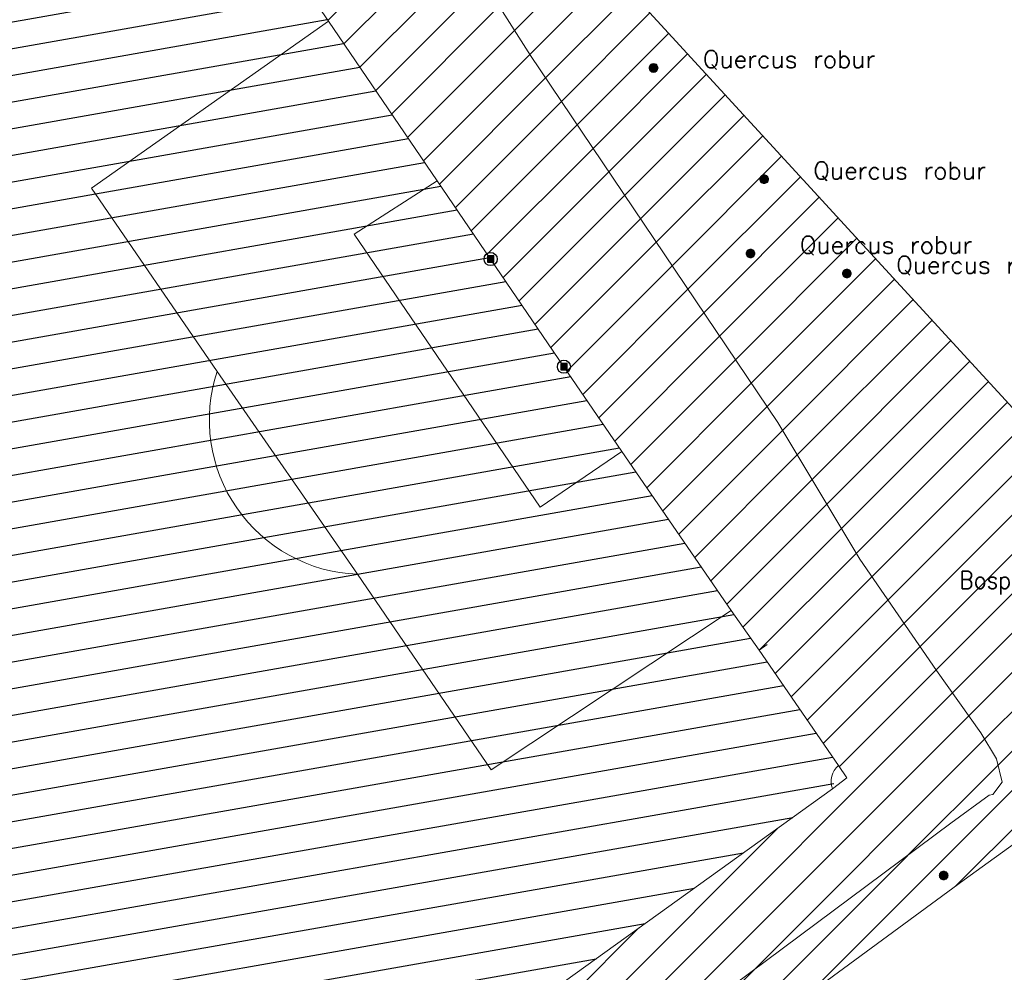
# Model space of a CAD drawing. Header units: metres. Extents: x 102852 to 107197, y 385458 to 392889.
# Tile 47 of 50: x 106936 to 106992, y 392665 to 392719. Entities that reach past the tile are written whole.
import ezdxf
from ezdxf.enums import TextEntityAlignment as Align

# ---------------------------------------------------------------- set-up
doc = ezdxf.new("R2010")
doc.units = ezdxf.units.M
doc.linetypes.add('KG-PERCEEL', pattern=[19, 5.5, -2, -2, 5.5, -2, -2])
for name, color, linetype, lineweight in [('0-BEPLANTING', 14, 'Continuous', 30), ('0-GRAS OM SPORTVELDEN', 2, 'Continuous', 30), ('0-GRAS SPORTVELDEN', 3, 'Continuous', 30), ('_alg-maatvoering', 7, 'Continuous', 0), ('B-WE-GR-STRUIK-G', 90, 'Continuous', 13), ('B-WE-IE-MEUBILAIR_WEGMEUBILAIR-S', 7, 'Continuous', 30), ('B-WE-KG-GRENS_PERCEEL-GV', 150, 'KG-PERCEEL', 13), ('B-WE-VW-MARKERING_LANGS_STREEP_DOORGETROKKEN-G', 7, 'Continuous', 13), ('Bomen', 84, 'Continuous', 0), ('Boomsoort', 10, 'Continuous', 0), ('N-WE-IE-TERREINAFSCHEIDING_KUNSTMATIG_HEKWERK-G', 6, 'Continuous', 0), ('X-XX-AL-VERWIJZING-S', 7, 'Continuous', 30)]:
    doc.layers.add(name, color=color, linetype=linetype, lineweight=lineweight)
doc.styles.add('NLCS-ISO', font='NLCS-ISO.ttf')
doc.styles.add('Style-STANDARD', font='STANDARD.shx')
doc.styles.add('Style-txt', font='txt.shx')
pattern_1 = [(45, (0, 0), (-1.122532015, 1.122532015), [])]

# ---------------------------------------------------------------- blocks, each defined once
blk = doc.blocks.new('kadata_3')
at = {"layer": 'B-WE-KG-GRENS_PERCEEL-GV'}
blk.add_3dface([(106826.084, 392669.005), (106946.81, 392753.143), (106922.864, 392780.471), (106802.244, 392696.909)], dxfattribs=at)
blk = doc.blocks.new('SIE-WEG_PAAL_VAST_8')
blk.add_hatch(color=256).paths.add_polyline_path([(-0.37, -0.37), (-0.37, 0.37), (0.37, 0.37), (0.37, -0.37)])
blk.add_circle((0, 0), 0.75)
blk.add_3dface([(0.37, 0.37), (-0.37, 0.37), (-0.37, -0.37), (0.37, -0.37)])
at = {"style": 'NLCS-ISO'}
blk.add_attdef('TYPE', (0, 0), '', height=1.75, dxfattribs=at)
blk = doc.blocks.new('MPOLYGON_87')
at = {"layer": 'Bomen', "flags": 128}
for points in [[(106983.112, 392704.572), (106983.089, 392704.529), (106983.551, 392704.529)], [(106983.143, 392704.61), (106983.112, 392704.572), (106983.528, 392704.572)], [(106983.112, 392704.572), (106983.528, 392704.572), (106983.551, 392704.529)], [(106983.181, 392704.641), (106983.143, 392704.61), (106983.496, 392704.61)], [(106983.143, 392704.61), (106983.496, 392704.61), (106983.528, 392704.572)], [(106983.224, 392704.664), (106983.181, 392704.641), (106983.459, 392704.641)], [(106983.181, 392704.641), (106983.459, 392704.641), (106983.496, 392704.61)], [(106983.271, 392704.678), (106983.224, 392704.664), (106983.415, 392704.664)], [(106983.224, 392704.664), (106983.415, 392704.664), (106983.459, 392704.641)], [(106983.32, 392704.683), (106983.271, 392704.678), (106983.368, 392704.678)], [(106983.271, 392704.678), (106983.368, 392704.678), (106983.415, 392704.664)], [(106983.074, 392704.482), (106983.07, 392704.433), (106983.57, 392704.433)], [(106983.07, 392704.433), (106983.074, 392704.384), (106983.565, 392704.384)], [(106983.07, 392704.433), (106983.57, 392704.433), (106983.565, 392704.384)], [(106983.089, 392704.529), (106983.074, 392704.482), (106983.565, 392704.482)], [(106983.074, 392704.482), (106983.565, 392704.482), (106983.57, 392704.433)], [(106983.074, 392704.384), (106983.089, 392704.337), (106983.551, 392704.337)], [(106983.074, 392704.384), (106983.565, 392704.384), (106983.551, 392704.337)], [(106983.089, 392704.529), (106983.551, 392704.529), (106983.565, 392704.482)], [(106983.089, 392704.337), (106983.112, 392704.294), (106983.528, 392704.294)], [(106983.089, 392704.337), (106983.551, 392704.337), (106983.528, 392704.294)], [(106983.112, 392704.294), (106983.143, 392704.256), (106983.496, 392704.256)], [(106983.112, 392704.294), (106983.528, 392704.294), (106983.496, 392704.256)], [(106983.143, 392704.256), (106983.181, 392704.225), (106983.459, 392704.225)], [(106983.143, 392704.256), (106983.496, 392704.256), (106983.459, 392704.225)], [(106983.181, 392704.225), (106983.224, 392704.202), (106983.415, 392704.202)], [(106983.181, 392704.225), (106983.459, 392704.225), (106983.415, 392704.202)], [(106983.224, 392704.202), (106983.271, 392704.188), (106983.368, 392704.188)], [(106983.224, 392704.202), (106983.415, 392704.202), (106983.368, 392704.188)], [(106983.271, 392704.188), (106983.368, 392704.188), (106983.32, 392704.183)]]:
    blk.add_lwpolyline(points, close=True, dxfattribs=at)
at = {"layer": 'Bomen', "color": 74, "true_color": 0x55aa00, "flags": 128}
for points in [[(106983.089, 392704.529), (106983.112, 392704.572)], [(106983.112, 392704.572), (106983.143, 392704.61)], [(106983.143, 392704.61), (106983.181, 392704.641)], [(106983.181, 392704.641), (106983.224, 392704.664)], [(106983.224, 392704.664), (106983.271, 392704.678)], [(106983.271, 392704.678), (106983.32, 392704.683)], [(106983.32, 392704.683), (106983.368, 392704.678)], [(106983.368, 392704.678), (106983.415, 392704.664)], [(106983.415, 392704.664), (106983.459, 392704.641)], [(106983.459, 392704.641), (106983.496, 392704.61)], [(106983.496, 392704.61), (106983.528, 392704.572)], [(106983.528, 392704.572), (106983.551, 392704.529)], [(106983.07, 392704.433), (106983.074, 392704.482)], [(106983.074, 392704.384), (106983.07, 392704.433)], [(106983.074, 392704.482), (106983.089, 392704.529)], [(106983.089, 392704.337), (106983.074, 392704.384)], [(106983.112, 392704.294), (106983.089, 392704.337)], [(106983.143, 392704.256), (106983.112, 392704.294)], [(106983.181, 392704.225), (106983.143, 392704.256)], [(106983.224, 392704.202), (106983.181, 392704.225)], [(106983.271, 392704.188), (106983.224, 392704.202)], [(106983.32, 392704.183), (106983.271, 392704.188)], [(106983.368, 392704.188), (106983.32, 392704.183)], [(106983.415, 392704.202), (106983.368, 392704.188)], [(106983.459, 392704.225), (106983.415, 392704.202)], [(106983.496, 392704.256), (106983.459, 392704.225)], [(106983.528, 392704.294), (106983.496, 392704.256)], [(106983.551, 392704.337), (106983.528, 392704.294)], [(106983.551, 392704.529), (106983.565, 392704.482)], [(106983.565, 392704.384), (106983.551, 392704.337)], [(106983.565, 392704.482), (106983.57, 392704.433)], [(106983.57, 392704.433), (106983.565, 392704.384)]]:
    blk.add_lwpolyline(points, dxfattribs=at)
at = {"layer": 'Bomen'}
for points in [[(106983.112, 392704.572), (106983.089, 392704.529), (106983.551, 392704.529)], [(106983.143, 392704.61), (106983.112, 392704.572), (106983.528, 392704.572)], [(106983.112, 392704.572), (106983.528, 392704.572), (106983.551, 392704.529)], [(106983.181, 392704.641), (106983.143, 392704.61), (106983.496, 392704.61)], [(106983.143, 392704.61), (106983.496, 392704.61), (106983.528, 392704.572)], [(106983.224, 392704.664), (106983.181, 392704.641), (106983.459, 392704.641)], [(106983.181, 392704.641), (106983.459, 392704.641), (106983.496, 392704.61)], [(106983.271, 392704.678), (106983.224, 392704.664), (106983.415, 392704.664)], [(106983.224, 392704.664), (106983.415, 392704.664), (106983.459, 392704.641)], [(106983.32, 392704.683), (106983.271, 392704.678), (106983.368, 392704.678)], [(106983.271, 392704.678), (106983.368, 392704.678), (106983.415, 392704.664)], [(106983.074, 392704.482), (106983.07, 392704.433), (106983.57, 392704.433)], [(106983.089, 392704.529), (106983.074, 392704.482), (106983.565, 392704.482)], [(106983.074, 392704.482), (106983.565, 392704.482), (106983.57, 392704.433)], [(106983.089, 392704.529), (106983.551, 392704.529), (106983.565, 392704.482)]]:
    blk.add_solid(points, dxfattribs=at)
at = {"layer": 'Bomen', "extrusion": (0, 0, -1)}
for points in [[(-106983.07, 392704.433), (-106983.074, 392704.384), (-106983.565, 392704.384)], [(-106983.07, 392704.433), (-106983.57, 392704.433), (-106983.565, 392704.384)], [(-106983.074, 392704.384), (-106983.089, 392704.337), (-106983.551, 392704.337)], [(-106983.074, 392704.384), (-106983.565, 392704.384), (-106983.551, 392704.337)], [(-106983.089, 392704.337), (-106983.112, 392704.294), (-106983.528, 392704.294)], [(-106983.089, 392704.337), (-106983.551, 392704.337), (-106983.528, 392704.294)], [(-106983.112, 392704.294), (-106983.143, 392704.256), (-106983.496, 392704.256)], [(-106983.112, 392704.294), (-106983.528, 392704.294), (-106983.496, 392704.256)], [(-106983.143, 392704.256), (-106983.181, 392704.225), (-106983.459, 392704.225)], [(-106983.143, 392704.256), (-106983.496, 392704.256), (-106983.459, 392704.225)], [(-106983.181, 392704.225), (-106983.224, 392704.202), (-106983.415, 392704.202)], [(-106983.181, 392704.225), (-106983.459, 392704.225), (-106983.415, 392704.202)], [(-106983.224, 392704.202), (-106983.271, 392704.188), (-106983.368, 392704.188)], [(-106983.224, 392704.202), (-106983.415, 392704.202), (-106983.368, 392704.188)], [(-106983.271, 392704.188), (-106983.368, 392704.188), (-106983.32, 392704.183)]]:
    blk.add_solid(points, dxfattribs=at)
blk = doc.blocks.new('MPOLYGON_171')
at = {"layer": 'Bomen', "flags": 128}
for points in [[(106988.671, 392670.221), (106988.64, 392670.183), (106989.055, 392670.183)], [(106988.709, 392670.252), (106988.671, 392670.221), (106989.024, 392670.221)], [(106988.671, 392670.221), (106989.024, 392670.221), (106989.055, 392670.183)], [(106988.752, 392670.275), (106988.709, 392670.252), (106988.986, 392670.252)], [(106988.709, 392670.252), (106988.986, 392670.252), (106989.024, 392670.221)], [(106988.799, 392670.289), (106988.752, 392670.275), (106988.943, 392670.275)], [(106988.752, 392670.275), (106988.943, 392670.275), (106988.986, 392670.252)], [(106988.847, 392670.294), (106988.799, 392670.289), (106988.896, 392670.289)], [(106988.799, 392670.289), (106988.896, 392670.289), (106988.943, 392670.275)], [(106988.602, 392670.093), (106988.597, 392670.044), (106989.097, 392670.044)], [(106988.597, 392670.044), (106988.602, 392669.995), (106989.093, 392669.995)], [(106988.597, 392670.044), (106989.097, 392670.044), (106989.093, 392669.995)], [(106988.616, 392670.14), (106988.602, 392670.093), (106989.093, 392670.093)], [(106988.602, 392670.093), (106989.093, 392670.093), (106989.097, 392670.044)], [(106988.602, 392669.995), (106988.616, 392669.948), (106989.078, 392669.948)], [(106988.602, 392669.995), (106989.093, 392669.995), (106989.078, 392669.948)], [(106988.64, 392670.183), (106988.616, 392670.14), (106989.078, 392670.14)], [(106988.616, 392670.14), (106989.078, 392670.14), (106989.093, 392670.093)], [(106988.616, 392669.948), (106988.64, 392669.905), (106989.055, 392669.905)], [(106988.616, 392669.948), (106989.078, 392669.948), (106989.055, 392669.905)], [(106988.64, 392670.183), (106989.055, 392670.183), (106989.078, 392670.14)], [(106988.64, 392669.905), (106988.671, 392669.867), (106989.024, 392669.867)], [(106988.64, 392669.905), (106989.055, 392669.905), (106989.024, 392669.867)], [(106988.671, 392669.867), (106988.709, 392669.836), (106988.986, 392669.836)], [(106988.671, 392669.867), (106989.024, 392669.867), (106988.986, 392669.836)], [(106988.709, 392669.836), (106988.752, 392669.813), (106988.943, 392669.813)], [(106988.709, 392669.836), (106988.986, 392669.836), (106988.943, 392669.813)], [(106988.752, 392669.813), (106988.799, 392669.799), (106988.896, 392669.799)], [(106988.752, 392669.813), (106988.943, 392669.813), (106988.896, 392669.799)], [(106988.799, 392669.799), (106988.896, 392669.799), (106988.847, 392669.794)]]:
    blk.add_lwpolyline(points, close=True, dxfattribs=at)
at = {"layer": 'Bomen', "color": 74, "true_color": 0x55aa00, "flags": 128}
for points in [[(106988.64, 392670.183), (106988.671, 392670.221)], [(106988.671, 392670.221), (106988.709, 392670.252)], [(106988.709, 392670.252), (106988.752, 392670.275)], [(106988.752, 392670.275), (106988.799, 392670.289)], [(106988.799, 392670.289), (106988.847, 392670.294)], [(106988.847, 392670.294), (106988.896, 392670.289)], [(106988.896, 392670.289), (106988.943, 392670.275)], [(106988.943, 392670.275), (106988.986, 392670.252)], [(106988.986, 392670.252), (106989.024, 392670.221)], [(106989.024, 392670.221), (106989.055, 392670.183)], [(106988.597, 392670.044), (106988.602, 392670.093)], [(106988.602, 392669.995), (106988.597, 392670.044)], [(106988.602, 392670.093), (106988.616, 392670.14)], [(106988.616, 392669.948), (106988.602, 392669.995)], [(106988.616, 392670.14), (106988.64, 392670.183)], [(106988.64, 392669.905), (106988.616, 392669.948)], [(106988.671, 392669.867), (106988.64, 392669.905)], [(106988.709, 392669.836), (106988.671, 392669.867)], [(106988.752, 392669.813), (106988.709, 392669.836)], [(106988.799, 392669.799), (106988.752, 392669.813)], [(106988.847, 392669.794), (106988.799, 392669.799)], [(106988.896, 392669.799), (106988.847, 392669.794)], [(106988.943, 392669.813), (106988.896, 392669.799)], [(106988.986, 392669.836), (106988.943, 392669.813)], [(106989.024, 392669.867), (106988.986, 392669.836)], [(106989.055, 392669.905), (106989.024, 392669.867)], [(106989.055, 392670.183), (106989.078, 392670.14)], [(106989.078, 392669.948), (106989.055, 392669.905)], [(106989.078, 392670.14), (106989.093, 392670.093)], [(106989.093, 392669.995), (106989.078, 392669.948)], [(106989.093, 392670.093), (106989.097, 392670.044)], [(106989.097, 392670.044), (106989.093, 392669.995)]]:
    blk.add_lwpolyline(points, dxfattribs=at)
at = {"layer": 'Bomen'}
for points in [[(106988.671, 392670.221), (106988.64, 392670.183), (106989.055, 392670.183)], [(106988.709, 392670.252), (106988.671, 392670.221), (106989.024, 392670.221)], [(106988.671, 392670.221), (106989.024, 392670.221), (106989.055, 392670.183)], [(106988.752, 392670.275), (106988.709, 392670.252), (106988.986, 392670.252)], [(106988.709, 392670.252), (106988.986, 392670.252), (106989.024, 392670.221)], [(106988.799, 392670.289), (106988.752, 392670.275), (106988.943, 392670.275)], [(106988.752, 392670.275), (106988.943, 392670.275), (106988.986, 392670.252)], [(106988.847, 392670.294), (106988.799, 392670.289), (106988.896, 392670.289)], [(106988.799, 392670.289), (106988.896, 392670.289), (106988.943, 392670.275)], [(106988.602, 392670.093), (106988.597, 392670.044), (106989.097, 392670.044)], [(106988.616, 392670.14), (106988.602, 392670.093), (106989.093, 392670.093)], [(106988.602, 392670.093), (106989.093, 392670.093), (106989.097, 392670.044)], [(106988.64, 392670.183), (106988.616, 392670.14), (106989.078, 392670.14)], [(106988.616, 392670.14), (106989.078, 392670.14), (106989.093, 392670.093)], [(106988.64, 392670.183), (106989.055, 392670.183), (106989.078, 392670.14)]]:
    blk.add_solid(points, dxfattribs=at)
at = {"layer": 'Bomen', "extrusion": (0, 0, -1)}
for points in [[(-106988.597, 392670.044), (-106988.602, 392669.995), (-106989.093, 392669.995)], [(-106988.597, 392670.044), (-106989.097, 392670.044), (-106989.093, 392669.995)], [(-106988.602, 392669.995), (-106988.616, 392669.948), (-106989.078, 392669.948)], [(-106988.602, 392669.995), (-106989.093, 392669.995), (-106989.078, 392669.948)], [(-106988.616, 392669.948), (-106988.64, 392669.905), (-106989.055, 392669.905)], [(-106988.616, 392669.948), (-106989.078, 392669.948), (-106989.055, 392669.905)], [(-106988.64, 392669.905), (-106988.671, 392669.867), (-106989.024, 392669.867)], [(-106988.64, 392669.905), (-106989.055, 392669.905), (-106989.024, 392669.867)], [(-106988.671, 392669.867), (-106988.709, 392669.836), (-106988.986, 392669.836)], [(-106988.671, 392669.867), (-106989.024, 392669.867), (-106988.986, 392669.836)], [(-106988.709, 392669.836), (-106988.752, 392669.813), (-106988.943, 392669.813)], [(-106988.709, 392669.836), (-106988.986, 392669.836), (-106988.943, 392669.813)], [(-106988.752, 392669.813), (-106988.799, 392669.799), (-106988.896, 392669.799)], [(-106988.752, 392669.813), (-106988.943, 392669.813), (-106988.896, 392669.799)], [(-106988.799, 392669.799), (-106988.896, 392669.799), (-106988.847, 392669.794)]]:
    blk.add_solid(points, dxfattribs=at)
blk = doc.blocks.new('MPOLYGON_172')
at = {"layer": 'Bomen', "flags": 128}
for points in [[(106977.582, 392705.671), (106977.568, 392705.625), (106978.058, 392705.625)], [(106977.605, 392705.715), (106977.582, 392705.671), (106978.044, 392705.671)], [(106977.582, 392705.671), (106978.044, 392705.671), (106978.058, 392705.625)], [(106977.636, 392705.753), (106977.605, 392705.715), (106978.021, 392705.715)], [(106977.605, 392705.715), (106978.021, 392705.715), (106978.044, 392705.671)], [(106977.674, 392705.784), (106977.636, 392705.753), (106977.99, 392705.753)], [(106977.636, 392705.753), (106977.99, 392705.753), (106978.021, 392705.715)], [(106977.717, 392705.807), (106977.674, 392705.784), (106977.952, 392705.784)], [(106977.674, 392705.784), (106977.952, 392705.784), (106977.99, 392705.753)], [(106977.764, 392705.821), (106977.717, 392705.807), (106977.908, 392705.807)], [(106977.717, 392705.807), (106977.908, 392705.807), (106977.952, 392705.784)], [(106977.813, 392705.826), (106977.764, 392705.821), (106977.862, 392705.821)], [(106977.764, 392705.821), (106977.862, 392705.821), (106977.908, 392705.807)], [(106977.568, 392705.625), (106977.563, 392705.576), (106978.063, 392705.576)], [(106977.563, 392705.576), (106977.568, 392705.527), (106978.058, 392705.527)], [(106977.563, 392705.576), (106978.063, 392705.576), (106978.058, 392705.527)], [(106977.568, 392705.625), (106978.058, 392705.625), (106978.063, 392705.576)], [(106977.568, 392705.527), (106977.582, 392705.48), (106978.044, 392705.48)], [(106977.568, 392705.527), (106978.058, 392705.527), (106978.044, 392705.48)], [(106977.582, 392705.48), (106977.605, 392705.437), (106978.021, 392705.437)], [(106977.582, 392705.48), (106978.044, 392705.48), (106978.021, 392705.437)], [(106977.605, 392705.437), (106977.636, 392705.399), (106977.99, 392705.399)], [(106977.605, 392705.437), (106978.021, 392705.437), (106977.99, 392705.399)], [(106977.636, 392705.399), (106977.674, 392705.368), (106977.952, 392705.368)], [(106977.636, 392705.399), (106977.99, 392705.399), (106977.952, 392705.368)], [(106977.674, 392705.368), (106977.717, 392705.345), (106977.908, 392705.345)], [(106977.674, 392705.368), (106977.952, 392705.368), (106977.908, 392705.345)], [(106977.717, 392705.345), (106977.764, 392705.331), (106977.862, 392705.331)], [(106977.717, 392705.345), (106977.908, 392705.345), (106977.862, 392705.331)], [(106977.764, 392705.331), (106977.862, 392705.331), (106977.813, 392705.326)]]:
    blk.add_lwpolyline(points, close=True, dxfattribs=at)
at = {"layer": 'Bomen', "color": 74, "true_color": 0x55aa00, "flags": 128}
for points in [[(106977.568, 392705.625), (106977.582, 392705.671)], [(106977.582, 392705.671), (106977.605, 392705.715)], [(106977.605, 392705.715), (106977.636, 392705.753)], [(106977.636, 392705.753), (106977.674, 392705.784)], [(106977.674, 392705.784), (106977.717, 392705.807)], [(106977.717, 392705.807), (106977.764, 392705.821)], [(106977.764, 392705.821), (106977.813, 392705.826)], [(106977.813, 392705.826), (106977.862, 392705.821)], [(106977.862, 392705.821), (106977.908, 392705.807)], [(106977.908, 392705.807), (106977.952, 392705.784)], [(106977.952, 392705.784), (106977.99, 392705.753)], [(106977.99, 392705.753), (106978.021, 392705.715)], [(106978.021, 392705.715), (106978.044, 392705.671)], [(106978.044, 392705.671), (106978.058, 392705.625)], [(106977.563, 392705.576), (106977.568, 392705.625)], [(106977.568, 392705.527), (106977.563, 392705.576)], [(106977.582, 392705.48), (106977.568, 392705.527)], [(106977.605, 392705.437), (106977.582, 392705.48)], [(106977.636, 392705.399), (106977.605, 392705.437)], [(106977.674, 392705.368), (106977.636, 392705.399)], [(106977.717, 392705.345), (106977.674, 392705.368)], [(106977.764, 392705.331), (106977.717, 392705.345)], [(106977.813, 392705.326), (106977.764, 392705.331)], [(106977.862, 392705.331), (106977.813, 392705.326)], [(106977.908, 392705.345), (106977.862, 392705.331)], [(106977.952, 392705.368), (106977.908, 392705.345)], [(106977.99, 392705.399), (106977.952, 392705.368)], [(106978.021, 392705.437), (106977.99, 392705.399)], [(106978.044, 392705.48), (106978.021, 392705.437)], [(106978.058, 392705.527), (106978.044, 392705.48)], [(106978.058, 392705.625), (106978.063, 392705.576)], [(106978.063, 392705.576), (106978.058, 392705.527)]]:
    blk.add_lwpolyline(points, dxfattribs=at)
at = {"layer": 'Bomen'}
for points in [[(106977.582, 392705.671), (106977.568, 392705.625), (106978.058, 392705.625)], [(106977.605, 392705.715), (106977.582, 392705.671), (106978.044, 392705.671)], [(106977.582, 392705.671), (106978.044, 392705.671), (106978.058, 392705.625)], [(106977.636, 392705.753), (106977.605, 392705.715), (106978.021, 392705.715)], [(106977.605, 392705.715), (106978.021, 392705.715), (106978.044, 392705.671)], [(106977.674, 392705.784), (106977.636, 392705.753), (106977.99, 392705.753)], [(106977.636, 392705.753), (106977.99, 392705.753), (106978.021, 392705.715)], [(106977.717, 392705.807), (106977.674, 392705.784), (106977.952, 392705.784)], [(106977.674, 392705.784), (106977.952, 392705.784), (106977.99, 392705.753)], [(106977.764, 392705.821), (106977.717, 392705.807), (106977.908, 392705.807)], [(106977.717, 392705.807), (106977.908, 392705.807), (106977.952, 392705.784)], [(106977.813, 392705.826), (106977.764, 392705.821), (106977.862, 392705.821)], [(106977.764, 392705.821), (106977.862, 392705.821), (106977.908, 392705.807)], [(106977.568, 392705.625), (106977.563, 392705.576), (106978.063, 392705.576)], [(106977.568, 392705.625), (106978.058, 392705.625), (106978.063, 392705.576)]]:
    blk.add_solid(points, dxfattribs=at)
at = {"layer": 'Bomen', "extrusion": (0, 0, -1)}
for points in [[(-106977.563, 392705.576), (-106977.568, 392705.527), (-106978.058, 392705.527)], [(-106977.563, 392705.576), (-106978.063, 392705.576), (-106978.058, 392705.527)], [(-106977.568, 392705.527), (-106977.582, 392705.48), (-106978.044, 392705.48)], [(-106977.568, 392705.527), (-106978.058, 392705.527), (-106978.044, 392705.48)], [(-106977.582, 392705.48), (-106977.605, 392705.437), (-106978.021, 392705.437)], [(-106977.582, 392705.48), (-106978.044, 392705.48), (-106978.021, 392705.437)], [(-106977.605, 392705.437), (-106977.636, 392705.399), (-106977.99, 392705.399)], [(-106977.605, 392705.437), (-106978.021, 392705.437), (-106977.99, 392705.399)], [(-106977.636, 392705.399), (-106977.674, 392705.368), (-106977.952, 392705.368)], [(-106977.636, 392705.399), (-106977.99, 392705.399), (-106977.952, 392705.368)], [(-106977.674, 392705.368), (-106977.717, 392705.345), (-106977.908, 392705.345)], [(-106977.674, 392705.368), (-106977.952, 392705.368), (-106977.908, 392705.345)], [(-106977.717, 392705.345), (-106977.764, 392705.331), (-106977.862, 392705.331)], [(-106977.717, 392705.345), (-106977.908, 392705.345), (-106977.862, 392705.331)], [(-106977.764, 392705.331), (-106977.862, 392705.331), (-106977.813, 392705.326)]]:
    blk.add_solid(points, dxfattribs=at)
blk = doc.blocks.new('MPOLYGON_173')
at = {"layer": 'Bomen', "flags": 128}
for points in [[(106978.343, 392709.867), (106978.338, 392709.818), (106978.838, 392709.818)], [(106978.338, 392709.818), (106978.343, 392709.769), (106978.834, 392709.769)], [(106978.338, 392709.818), (106978.838, 392709.818), (106978.834, 392709.769)], [(106978.357, 392709.914), (106978.343, 392709.867), (106978.834, 392709.867)], [(106978.343, 392709.867), (106978.834, 392709.867), (106978.838, 392709.818)], [(106978.343, 392709.769), (106978.357, 392709.722), (106978.819, 392709.722)], [(106978.343, 392709.769), (106978.834, 392709.769), (106978.819, 392709.722)], [(106978.38, 392709.957), (106978.357, 392709.914), (106978.819, 392709.914)], [(106978.357, 392709.914), (106978.819, 392709.914), (106978.834, 392709.867)], [(106978.357, 392709.722), (106978.38, 392709.679), (106978.796, 392709.679)], [(106978.357, 392709.722), (106978.819, 392709.722), (106978.796, 392709.679)], [(106978.412, 392709.995), (106978.38, 392709.957), (106978.796, 392709.957)], [(106978.38, 392709.957), (106978.796, 392709.957), (106978.819, 392709.914)], [(106978.38, 392709.679), (106978.412, 392709.641), (106978.765, 392709.641)], [(106978.38, 392709.679), (106978.796, 392709.679), (106978.765, 392709.641)], [(106978.449, 392710.026), (106978.412, 392709.995), (106978.765, 392709.995)], [(106978.412, 392709.995), (106978.765, 392709.995), (106978.796, 392709.957)], [(106978.412, 392709.641), (106978.449, 392709.61), (106978.727, 392709.61)], [(106978.412, 392709.641), (106978.765, 392709.641), (106978.727, 392709.61)], [(106978.493, 392710.049), (106978.449, 392710.026), (106978.727, 392710.026)], [(106978.449, 392710.026), (106978.727, 392710.026), (106978.765, 392709.995)], [(106978.449, 392709.61), (106978.493, 392709.587), (106978.684, 392709.587)], [(106978.449, 392709.61), (106978.727, 392709.61), (106978.684, 392709.587)], [(106978.54, 392710.063), (106978.493, 392710.049), (106978.684, 392710.049)], [(106978.493, 392710.049), (106978.684, 392710.049), (106978.727, 392710.026)], [(106978.588, 392710.068), (106978.54, 392710.063), (106978.637, 392710.063)], [(106978.54, 392710.063), (106978.637, 392710.063), (106978.684, 392710.049)], [(106978.493, 392709.587), (106978.54, 392709.573), (106978.637, 392709.573)], [(106978.493, 392709.587), (106978.684, 392709.587), (106978.637, 392709.573)], [(106978.54, 392709.573), (106978.637, 392709.573), (106978.588, 392709.568)]]:
    blk.add_lwpolyline(points, close=True, dxfattribs=at)
at = {"layer": 'Bomen', "color": 74, "true_color": 0x55aa00, "flags": 128}
for points in [[(106978.338, 392709.818), (106978.343, 392709.867)], [(106978.343, 392709.769), (106978.338, 392709.818)], [(106978.343, 392709.867), (106978.357, 392709.914)], [(106978.357, 392709.722), (106978.343, 392709.769)], [(106978.357, 392709.914), (106978.38, 392709.957)], [(106978.38, 392709.679), (106978.357, 392709.722)], [(106978.38, 392709.957), (106978.412, 392709.995)], [(106978.412, 392709.641), (106978.38, 392709.679)], [(106978.412, 392709.995), (106978.449, 392710.026)], [(106978.449, 392709.61), (106978.412, 392709.641)], [(106978.449, 392710.026), (106978.493, 392710.049)], [(106978.493, 392709.587), (106978.449, 392709.61)], [(106978.493, 392710.049), (106978.54, 392710.063)], [(106978.54, 392710.063), (106978.588, 392710.068)], [(106978.588, 392710.068), (106978.637, 392710.063)], [(106978.637, 392710.063), (106978.684, 392710.049)], [(106978.684, 392710.049), (106978.727, 392710.026)], [(106978.727, 392709.61), (106978.684, 392709.587)], [(106978.727, 392710.026), (106978.765, 392709.995)], [(106978.765, 392709.641), (106978.727, 392709.61)], [(106978.765, 392709.995), (106978.796, 392709.957)], [(106978.796, 392709.679), (106978.765, 392709.641)], [(106978.796, 392709.957), (106978.819, 392709.914)], [(106978.819, 392709.722), (106978.796, 392709.679)], [(106978.819, 392709.914), (106978.834, 392709.867)], [(106978.834, 392709.769), (106978.819, 392709.722)], [(106978.834, 392709.867), (106978.838, 392709.818)], [(106978.838, 392709.818), (106978.834, 392709.769)], [(106978.54, 392709.573), (106978.493, 392709.587)], [(106978.588, 392709.568), (106978.54, 392709.573)], [(106978.637, 392709.573), (106978.588, 392709.568)], [(106978.684, 392709.587), (106978.637, 392709.573)]]:
    blk.add_lwpolyline(points, dxfattribs=at)
at = {"layer": 'Bomen'}
for points in [[(106978.343, 392709.867), (106978.338, 392709.818), (106978.838, 392709.818)], [(106978.357, 392709.914), (106978.343, 392709.867), (106978.834, 392709.867)], [(106978.343, 392709.867), (106978.834, 392709.867), (106978.838, 392709.818)], [(106978.38, 392709.957), (106978.357, 392709.914), (106978.819, 392709.914)], [(106978.357, 392709.914), (106978.819, 392709.914), (106978.834, 392709.867)], [(106978.412, 392709.995), (106978.38, 392709.957), (106978.796, 392709.957)], [(106978.38, 392709.957), (106978.796, 392709.957), (106978.819, 392709.914)], [(106978.449, 392710.026), (106978.412, 392709.995), (106978.765, 392709.995)], [(106978.412, 392709.995), (106978.765, 392709.995), (106978.796, 392709.957)], [(106978.493, 392710.049), (106978.449, 392710.026), (106978.727, 392710.026)], [(106978.449, 392710.026), (106978.727, 392710.026), (106978.765, 392709.995)], [(106978.54, 392710.063), (106978.493, 392710.049), (106978.684, 392710.049)], [(106978.493, 392710.049), (106978.684, 392710.049), (106978.727, 392710.026)], [(106978.588, 392710.068), (106978.54, 392710.063), (106978.637, 392710.063)], [(106978.54, 392710.063), (106978.637, 392710.063), (106978.684, 392710.049)]]:
    blk.add_solid(points, dxfattribs=at)
at = {"layer": 'Bomen', "extrusion": (0, 0, -1)}
for points in [[(-106978.338, 392709.818), (-106978.343, 392709.769), (-106978.834, 392709.769)], [(-106978.338, 392709.818), (-106978.838, 392709.818), (-106978.834, 392709.769)], [(-106978.343, 392709.769), (-106978.357, 392709.722), (-106978.819, 392709.722)], [(-106978.343, 392709.769), (-106978.834, 392709.769), (-106978.819, 392709.722)], [(-106978.357, 392709.722), (-106978.38, 392709.679), (-106978.796, 392709.679)], [(-106978.357, 392709.722), (-106978.819, 392709.722), (-106978.796, 392709.679)], [(-106978.38, 392709.679), (-106978.412, 392709.641), (-106978.765, 392709.641)], [(-106978.38, 392709.679), (-106978.796, 392709.679), (-106978.765, 392709.641)], [(-106978.412, 392709.641), (-106978.449, 392709.61), (-106978.727, 392709.61)], [(-106978.412, 392709.641), (-106978.765, 392709.641), (-106978.727, 392709.61)], [(-106978.449, 392709.61), (-106978.493, 392709.587), (-106978.684, 392709.587)], [(-106978.449, 392709.61), (-106978.727, 392709.61), (-106978.684, 392709.587)], [(-106978.493, 392709.587), (-106978.54, 392709.573), (-106978.637, 392709.573)], [(-106978.493, 392709.587), (-106978.684, 392709.587), (-106978.637, 392709.573)], [(-106978.54, 392709.573), (-106978.637, 392709.573), (-106978.588, 392709.568)]]:
    blk.add_solid(points, dxfattribs=at)
blk = doc.blocks.new('MPOLYGON_174')
at = {"layer": 'Bomen', "flags": 128}
for points in [[(106972.137, 392716.383), (106972.099, 392716.352), (106972.452, 392716.352)], [(106972.18, 392716.406), (106972.137, 392716.383), (106972.414, 392716.383)], [(106972.137, 392716.383), (106972.414, 392716.383), (106972.452, 392716.352)], [(106972.227, 392716.42), (106972.18, 392716.406), (106972.371, 392716.406)], [(106972.18, 392716.406), (106972.371, 392716.406), (106972.414, 392716.383)], [(106972.276, 392716.425), (106972.227, 392716.42), (106972.324, 392716.42)], [(106972.227, 392716.42), (106972.324, 392716.42), (106972.371, 392716.406)], [(106972.03, 392716.224), (106972.026, 392716.175), (106972.526, 392716.175)], [(106972.026, 392716.175), (106972.03, 392716.126), (106972.521, 392716.126)], [(106972.026, 392716.175), (106972.526, 392716.175), (106972.521, 392716.126)], [(106972.045, 392716.271), (106972.03, 392716.224), (106972.521, 392716.224)], [(106972.03, 392716.224), (106972.521, 392716.224), (106972.526, 392716.175)], [(106972.03, 392716.126), (106972.045, 392716.079), (106972.506, 392716.079)], [(106972.03, 392716.126), (106972.521, 392716.126), (106972.506, 392716.079)], [(106972.068, 392716.314), (106972.045, 392716.271), (106972.506, 392716.271)], [(106972.045, 392716.271), (106972.506, 392716.271), (106972.521, 392716.224)], [(106972.045, 392716.079), (106972.068, 392716.036), (106972.483, 392716.036)], [(106972.045, 392716.079), (106972.506, 392716.079), (106972.483, 392716.036)], [(106972.099, 392716.352), (106972.068, 392716.314), (106972.483, 392716.314)], [(106972.068, 392716.314), (106972.483, 392716.314), (106972.506, 392716.271)], [(106972.068, 392716.036), (106972.099, 392715.998), (106972.452, 392715.998)], [(106972.068, 392716.036), (106972.483, 392716.036), (106972.452, 392715.998)], [(106972.099, 392716.352), (106972.452, 392716.352), (106972.483, 392716.314)], [(106972.099, 392715.998), (106972.137, 392715.967), (106972.414, 392715.967)], [(106972.099, 392715.998), (106972.452, 392715.998), (106972.414, 392715.967)], [(106972.137, 392715.967), (106972.18, 392715.944), (106972.371, 392715.944)], [(106972.137, 392715.967), (106972.414, 392715.967), (106972.371, 392715.944)], [(106972.18, 392715.944), (106972.227, 392715.93), (106972.324, 392715.93)], [(106972.18, 392715.944), (106972.371, 392715.944), (106972.324, 392715.93)], [(106972.227, 392715.93), (106972.324, 392715.93), (106972.276, 392715.925)]]:
    blk.add_lwpolyline(points, close=True, dxfattribs=at)
at = {"layer": 'Bomen', "color": 74, "true_color": 0x55aa00, "flags": 128}
for points in [[(106972.099, 392716.352), (106972.137, 392716.383)], [(106972.137, 392716.383), (106972.18, 392716.406)], [(106972.18, 392716.406), (106972.227, 392716.42)], [(106972.227, 392716.42), (106972.276, 392716.425)], [(106972.276, 392716.425), (106972.324, 392716.42)], [(106972.324, 392716.42), (106972.371, 392716.406)], [(106972.371, 392716.406), (106972.414, 392716.383)], [(106972.414, 392716.383), (106972.452, 392716.352)], [(106972.026, 392716.175), (106972.03, 392716.224)], [(106972.03, 392716.126), (106972.026, 392716.175)], [(106972.03, 392716.224), (106972.045, 392716.271)], [(106972.045, 392716.079), (106972.03, 392716.126)], [(106972.045, 392716.271), (106972.068, 392716.314)], [(106972.068, 392716.036), (106972.045, 392716.079)], [(106972.068, 392716.314), (106972.099, 392716.352)], [(106972.099, 392715.998), (106972.068, 392716.036)], [(106972.137, 392715.967), (106972.099, 392715.998)], [(106972.18, 392715.944), (106972.137, 392715.967)], [(106972.227, 392715.93), (106972.18, 392715.944)], [(106972.276, 392715.925), (106972.227, 392715.93)], [(106972.324, 392715.93), (106972.276, 392715.925)], [(106972.371, 392715.944), (106972.324, 392715.93)], [(106972.414, 392715.967), (106972.371, 392715.944)], [(106972.452, 392715.998), (106972.414, 392715.967)], [(106972.452, 392716.352), (106972.483, 392716.314)], [(106972.483, 392716.036), (106972.452, 392715.998)], [(106972.483, 392716.314), (106972.506, 392716.271)], [(106972.506, 392716.079), (106972.483, 392716.036)], [(106972.506, 392716.271), (106972.521, 392716.224)], [(106972.521, 392716.126), (106972.506, 392716.079)], [(106972.521, 392716.224), (106972.526, 392716.175)], [(106972.526, 392716.175), (106972.521, 392716.126)]]:
    blk.add_lwpolyline(points, dxfattribs=at)
at = {"layer": 'Bomen'}
for points in [[(106972.137, 392716.383), (106972.099, 392716.352), (106972.452, 392716.352)], [(106972.18, 392716.406), (106972.137, 392716.383), (106972.414, 392716.383)], [(106972.137, 392716.383), (106972.414, 392716.383), (106972.452, 392716.352)], [(106972.227, 392716.42), (106972.18, 392716.406), (106972.371, 392716.406)], [(106972.18, 392716.406), (106972.371, 392716.406), (106972.414, 392716.383)], [(106972.276, 392716.425), (106972.227, 392716.42), (106972.324, 392716.42)], [(106972.227, 392716.42), (106972.324, 392716.42), (106972.371, 392716.406)], [(106972.03, 392716.224), (106972.026, 392716.175), (106972.526, 392716.175)], [(106972.045, 392716.271), (106972.03, 392716.224), (106972.521, 392716.224)], [(106972.03, 392716.224), (106972.521, 392716.224), (106972.526, 392716.175)], [(106972.068, 392716.314), (106972.045, 392716.271), (106972.506, 392716.271)], [(106972.045, 392716.271), (106972.506, 392716.271), (106972.521, 392716.224)], [(106972.099, 392716.352), (106972.068, 392716.314), (106972.483, 392716.314)], [(106972.068, 392716.314), (106972.483, 392716.314), (106972.506, 392716.271)], [(106972.099, 392716.352), (106972.452, 392716.352), (106972.483, 392716.314)]]:
    blk.add_solid(points, dxfattribs=at)
at = {"layer": 'Bomen', "extrusion": (0, 0, -1)}
for points in [[(-106972.026, 392716.175), (-106972.03, 392716.126), (-106972.521, 392716.126)], [(-106972.026, 392716.175), (-106972.526, 392716.175), (-106972.521, 392716.126)], [(-106972.03, 392716.126), (-106972.045, 392716.079), (-106972.506, 392716.079)], [(-106972.03, 392716.126), (-106972.521, 392716.126), (-106972.506, 392716.079)], [(-106972.045, 392716.079), (-106972.068, 392716.036), (-106972.483, 392716.036)], [(-106972.045, 392716.079), (-106972.506, 392716.079), (-106972.483, 392716.036)], [(-106972.068, 392716.036), (-106972.099, 392715.998), (-106972.452, 392715.998)], [(-106972.068, 392716.036), (-106972.483, 392716.036), (-106972.452, 392715.998)], [(-106972.099, 392715.998), (-106972.137, 392715.967), (-106972.414, 392715.967)], [(-106972.099, 392715.998), (-106972.452, 392715.998), (-106972.414, 392715.967)], [(-106972.137, 392715.967), (-106972.18, 392715.944), (-106972.371, 392715.944)], [(-106972.137, 392715.967), (-106972.414, 392715.967), (-106972.371, 392715.944)], [(-106972.18, 392715.944), (-106972.227, 392715.93), (-106972.324, 392715.93)], [(-106972.18, 392715.944), (-106972.371, 392715.944), (-106972.324, 392715.93)], [(-106972.227, 392715.93), (-106972.324, 392715.93), (-106972.276, 392715.925)]]:
    blk.add_solid(points, dxfattribs=at)

msp = doc.modelspace()

# ---------------------------------------------------------------- hatches: boundary and pattern name
at = {"layer": '0-BEPLANTING'}
h = msp.add_hatch(dxfattribs=at)
h.set_pattern_fill('ANSI31', color=256, scale=0.1, pattern_type=2)
h.set_pattern_definition(pattern_1)
h.paths.add_polyline_path([(106998.581, 392690.463), (106952.793, 392740.301), (106950.705, 392737.868), (106950.889, 392737.153), (106953.733, 392733.32), (106960.615, 392724.181), (106965.244, 392716.882), (106979.372, 392695.915), (106984.066, 392688.126), (106988.445, 392681.751), (106990.971, 392678.2), (106991.871, 392676.707), (106992.186, 392675.379), (106991.668, 392674.672), (106991.445, 392674.63), (106989.261, 392673.028), (106972.977, 392660.91), (106962.469, 392653.065), (106949.32, 392643.306), (106936.222, 392633.828), (106916.62, 392620.133), (106907.182, 392613.538), (106903.803, 392610.925), (106902.957, 392609.757), (106903.038, 392608.434), (106904.59, 392606.996), (106936.588, 392630.547), (106990.017, 392669.794), (107005.292, 392680.831)])
at = {"layer": '0-GRAS OM SPORTVELDEN', "ltscale": 0.2}
h = msp.add_hatch(dxfattribs=at)
h.set_pattern_fill('ANSI31', color=256, scale=0.1, pattern_type=2)
h.set_pattern_definition(pattern_1)
h.paths.add_polyline_path([(106915.991, 392711.663), (106912.836, 392709.472), (106913.752, 392708.191), (106916.894, 392710.37)], flags=17)
h.paths.add_polyline_path([(106904.242, 392713.433), (106928.563, 392730.904), (106941.438, 392740.017), (106942.238, 392741.084), (106942.063, 392741.784), (106941.102, 392743.239), (106942.893, 392744.883), (106947.809, 392739.592), (106949.005, 392738.728), (106949.677, 392738.674), (106952.055, 392741.141), (106952.793, 392740.301), (106950.705, 392737.868), (106950.889, 392737.153), (106960.615, 392724.181), (106965.244, 392716.882), (106979.372, 392695.915), (106984.066, 392688.126), (106988.445, 392681.751), (106990.971, 392678.2), (106991.871, 392676.707), (106992.186, 392675.379), (106991.668, 392674.672), (106991.445, 392674.63), (106972.977, 392660.91), (106949.32, 392643.306), (106936.222, 392633.828), (106916.62, 392620.133), (106907.182, 392613.538), (106903.803, 392610.925), (106902.957, 392609.757), (106903.038, 392608.434), (106904.59, 392606.996), (106903.743, 392606.249), (106901.657, 392607.873), (106899.026, 392609.273), (106900.39, 392610.717), (106900.783, 392611.742), (106900.475, 392612.814), (106888.639, 392629.244), (106873.303, 392650.891), (106862.056, 392668.176), (106860.833, 392669.697), (106867.571, 392672.46), (106868.045, 392671.747), (106868.029, 392671.798), (106872.165, 392665.951), (106874.486, 392662.618), (106881.037, 392653.349), (106891.835, 392638.166), (106898.375, 392628.896), (106900.326, 392626.126), (106904.595, 392620.108), (106905.179, 392619.306), (106905.847, 392619.796), (106944.207, 392647.482), (106982.494, 392675), (106983.319, 392675.628), (106982.837, 392676.321), (106978.301, 392682.919), (106976.708, 392685.186), (106970.452, 392694.274), (106959.908, 392709.732), (106953.69, 392718.849), (106951.575, 392721.924), (106947.496, 392727.823), (106946.919, 392728.588), (106946.195, 392728.097), (106907.066, 392700.407), (106912.836, 392709.472)])
at = {"layer": '0-GRAS SPORTVELDEN'}
h = msp.add_hatch(dxfattribs=at)
h.set_pattern_fill('HATCH', color=256, scale=0.1, style=0, pattern_type=2)
h.set_pattern_definition([(10, (106897.6627, 392680.1336), (-0.260472, 1.477212), [])])
h.paths.add_polyline_path([(106907.066, 392700.407), (106868.349, 392673.079), (106868.029, 392671.798), (106872.165, 392665.951), (106874.486, 392662.618), (106881.037, 392653.349), (106884.37, 392648.777), (106888.652, 392642.676), (106891.835, 392638.166), (106898.375, 392628.896), (106900.326, 392626.126), (106904.595, 392620.108), (106905.847, 392619.796), (106944.207, 392647.482), (106982.494, 392675), (106982.837, 392676.321), (106978.301, 392682.919), (106976.708, 392685.186), (106970.452, 392694.274), (106967.151, 392699.111), (106962.961, 392705.261), (106959.908, 392709.732), (106953.69, 392718.849), (106951.575, 392721.924), (106947.496, 392727.823), (106946.195, 392728.097)])

# ---------------------------------------------------------------- linework, layer by layer
at = {"layer": 'B-WE-GR-STRUIK-G', "flags": 128}
msp.add_lwpolyline([(106952.793, 392740.301), (106950.705, 392737.868), (106950.889, 392737.153), (106953.733, 392733.32), (106960.615, 392724.181), (106965.244, 392716.882), (106979.372, 392695.915), (106984.066, 392688.126), (106988.445, 392681.751), (106990.971, 392678.2), (106991.871, 392676.707), (106992.186, 392675.379), (106991.668, 392674.672), (106991.445, 392674.63), (106989.261, 392673.028), (106972.977, 392660.91)], dxfattribs=at)
at = {"layer": 'B-WE-VW-MARKERING_LANGS_STREEP_DOORGETROKKEN-G', "flags": 128}
for points in [[(106874.486, 392662.618), (106872.165, 392665.951), (106868.029, 392671.798), (106868.045, 392671.747), (106867.571, 392672.46), (106868.349, 392673.079), (106907.066, 392700.407), (106946.195, 392728.097), (106946.919, 392728.588), (106947.496, 392727.823), (106951.575, 392721.924), (106953.69, 392718.849), (106959.908, 392709.732), (106962.961, 392705.261), (106967.151, 392699.111), (106970.452, 392694.274), (106976.708, 392685.186), (106978.301, 392682.919), (106982.837, 392676.321), (106983.319, 392675.628), (106982.494, 392675), (106944.207, 392647.482)], [(106953.69, 392718.849), (106940.152, 392709.315), (106947.335, 392698.84), (106955.346, 392687.253), (106962.992, 392676.088), (106976.708, 392685.186)], [(106959.908, 392709.732), (106955.158, 392706.674), (106965.79, 392691.078), (106970.452, 392694.274)], [(106978.301, 392682.919), (106978.758, 392683.244)]]:
    msp.add_lwpolyline(points, dxfattribs=at)
at = {"layer": 'B-WE-VW-MARKERING_LANGS_STREEP_DOORGETROKKEN-G'}
for centre, radius, start, end in [((106955.701, 392696.061), 8.815, 161.6268, 267.6915), ((106983.608, 392675.416), 1.189, 130.4302, 200.4587)]:
    msp.add_arc(centre, radius, start, end, dxfattribs=at)
at = {"layer": 'N-WE-IE-TERREINAFSCHEIDING_KUNSTMATIG_HEKWERK-G', "flags": 128}
msp.add_lwpolyline([(106952.793, 392740.301), (106998.581, 392690.463), (107005.292, 392680.831), (106990.017, 392669.794), (106936.588, 392630.547), (106904.59, 392606.996)], dxfattribs=at)

# ---------------------------------------------------------------- block references
at = {"layer": 'B-WE-IE-MEUBILAIR_WEGMEUBILAIR-S', "xscale": 0.5, "yscale": 0.5, "zscale": 0.5, "rotation": 360}
for p in [(106962.961, 392705.261), (106967.151, 392699.111)]:
    msp.add_blockref('SIE-WEG_PAAL_VAST_8', p, dxfattribs=at)
at = {"layer": 'Bomen', "rotation": 360}
for name in ['MPOLYGON_174', 'MPOLYGON_173', 'MPOLYGON_172', 'MPOLYGON_87', 'MPOLYGON_171']:
    msp.add_blockref(name, (0, 0, 0.134), dxfattribs=at)
at = {"layer": 'X-XX-AL-VERWIJZING-S', "rotation": 360}
msp.add_blockref('kadata_3', (0, 0), dxfattribs=at)

# ---------------------------------------------------------------- texts
at = {"layer": '_alg-maatvoering', "style": 'Style-STANDARD'}
msp.add_text('Bosplantsoen', height=1, dxfattribs=at).set_placement((106989.741, 392687.424), align=Align.TOP_LEFT)
at = {"layer": 'Boomsoort', "color": 7, "style": 'Style-txt'}
for p in [(106984.942, 392716.175, 0.134), (106991.255, 392709.818, 0.134), (106990.479, 392705.576, 0.134), (106995.986, 392704.433, 0.134)]:
    msp.add_text('Quercus robur', height=1, dxfattribs=at).set_placement(p, align=Align.RIGHT)

doc.saveas('drawing.dxf')
